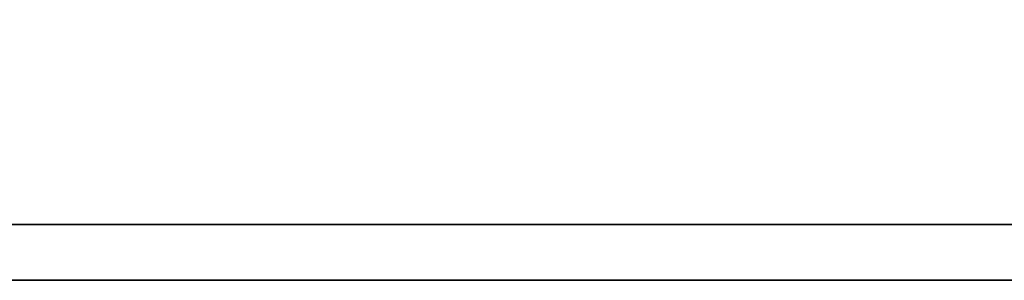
# Model space of a CAD drawing. Header units: millimetres. Extents: x 953 to 1193, y 90 to 173.
# Tile 29 of 42: x 1130.748 to 1131.303, y 109.481 to 109.628. Entities that reach past the tile are written whole.
import ezdxf

# ---------------------------------------------------------------- set-up
doc = ezdxf.new("R2010")
doc.units = ezdxf.units.MM
doc.header["$LTSCALE"] = 0.1
doc.layers.add('DIM', color=4, linetype='CONTINUOUS')
doc.layers.add('layer 1', color=7, linetype='CONTINUOUS')

# ---------------------------------------------------------------- blocks, each defined once
blk = doc.blocks.new('TBI MOTION logo(完整正式版)')
at = {"layer": 'layer 1', "color": 22, "lineweight": 35}
blk.add_open_spline([(75.90875, -9.47875), (75.90875, -9.47875), (75.90875, -12.28625), (75.90875, -12.28625), (75.90875, -12.28625), (75.90875, -12.28625), (75.90875, -12.47875), (75.90875, -12.47875), (75.90875, -12.47875), (75.90875, -12.47875), (75.71625, -12.47875), (75.71625, -12.47875), (75.71625, -12.47875), (75.71625, -12.47875), (-88.32875, -12.47875), (-88.32875, -12.47875), (-88.32875, -12.47875), (-88.32875, -12.47875), (-88.32875, -13.29375), (-88.32875, -13.29375), (-88.32875, -13.29375), (-88.32875, -13.29375), (82.89125, -13.29375), (82.89125, -13.29375), (82.89125, -13.29375), (82.89125, -13.29375), (75.90875, -9.47875), (75.90875, -9.47875)], degree=3, knots=[0, 0, 0, 0, 0.14285714, 0.14285714, 0.14285714, 0.14285715, 0.28571429, 0.28571429, 0.28571429, 0.2857143, 0.42857143, 0.42857143, 0.42857143, 0.42857144, 0.57142857, 0.57142857, 0.57142857, 0.57142858, 0.71428571, 0.71428571, 0.71428571, 0.71428572, 0.85714286, 0.85714286, 0.85714286, 0.85714287, 1, 1, 1, 1], dxfattribs=at)

msp = doc.modelspace()

# ---------------------------------------------------------------- block references
at = {"layer": 'DIM', "color": 7, "xscale": 0.0385559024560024, "yscale": 0.0385559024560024, "zscale": 0.0385559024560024}
msp.add_blockref('TBI MOTION logo(完整正式版)', (1129.99564, 109.99349), dxfattribs=at)

doc.saveas('drawing.dxf')
